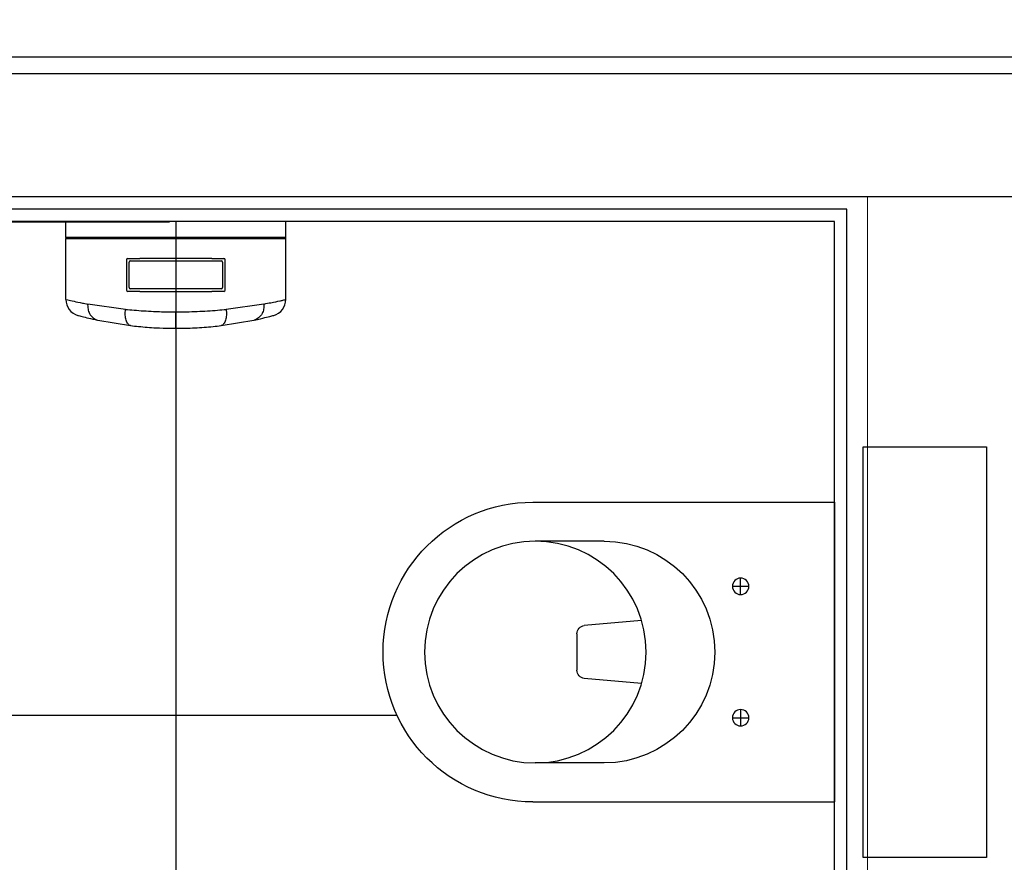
# Model space of a CAD drawing. Header units: centimetres. Extents: x -15121 to 30567, y -60641 to 0.
# Tile 244 of 256: x 10968 to 11088, y -24751 to -24648. Entities that reach past the tile are written whole.
import ezdxf

# ---------------------------------------------------------------- set-up
doc = ezdxf.new("R2010")
doc.units = ezdxf.units.CM
doc.header["$LTSCALE"] = 60
for name, color, linetype in [('A-----SZ', 8, 'Continuous'), ('AIKA podłoga wc pod meble', 8, 'Continuous'), ('AIKA sanitariaty', 7, 'Continuous'), ('AIKA TYNK', 5, 'Continuous'), ('AIKA widoki wymiarowanie', 7, 'Continuous'), ('AIKA widokowe', 7, 'Continuous'), ('AIKA ŚCIANA', 8, 'Continuous')]:
    doc.layers.add(name, color=color, linetype=linetype)
doc.layers.add('opisy', color=1, linetype='Continuous', lineweight=15)
doc.styles.add('wymiar', font='txt.shx', dxfattribs={"width": 0.6})
doc.dimstyles.new('Dwudziestka', dxfattribs={"dimtxt": 7, "dimasz": 0.7, "dimexe": 5, "dimexo": 0, "dimgap": 2.5, "dimtad": 1, "dimtoh": 1, "dimdec": 3, "dimrnd": 0.5, "dimdsep": 46, "dimtxsty": 'wymiar', "dimblk": 'znacznik', "dimcen": 0, "dimdle": 5, "dimse1": 1, "dimse2": 1, "dimclrd": 256, "dimclre": 256, "dimclrt": 256, "dimadec": 0, "dimazin": 0, "dimtfac": 0.4, "dimtdec": 3, "dimtix": 1, "dimtofl": 0, "dimtmove": 2, "dimatfit": 3, "dimldrblk": 'znacznik', "dimfxl": 1, "dimtolj": 1, "dimarcsym": 0})

# ---------------------------------------------------------------- blocks, each defined once
blk = doc.blocks.new('toaleta top')
at = {"layer": 'AIKA sanitariaty'}
for p, q in [((-18.25, 39.75), (-18.25, 3)), ((18.25, 39.75), (18.25, 3)), ((-13.5, 31.08), (-13.5, 39.45)), ((13.5, 31.08), (13.5, 39.45)), ((-2.22, 34.39), (2.22, 34.39)), ((-3.85, 26.52), (-3.22, 33.48)), ((3.85, 26.52), (3.22, 33.48)), ((-7, 14.44), (-9, 14.44)), ((-8, 15.44), (-8, 13.44)), ((7, 14.44), (9, 14.44)), ((8, 15.44), (8, 13.44)), ((-18.25, 3), (18.25, 3)), ((25, -0.5), (-25, -0.5)), ((-25, -0.5), (-25, -15.5)), ((25, -15.5), (25, -0.5)), ((-25, -15.5), (25, -15.5))]:
    blk.add_line(p, q, dxfattribs=at)
for centre, radius in [((0, 39.45), 13.5), ((-8, 14.44), 1), ((8, 14.44), 1)]:
    blk.add_circle(centre, radius, dxfattribs=at)
for centre, radius, start, end in [((0, 39.75), 18.25, 0, 180), ((-2.22, 33.39), 1, 90, 174.822), ((2.22, 33.39), 1, 5.178, 90), ((0, 31.08), 13.5, 180, 0)]:
    blk.add_arc(centre, radius, start, end, dxfattribs=at)
blk = doc.blocks.new('sl parawan')
at = {"color": 2}
for p, q in [((-23.52, 212.67), (-72.94, 212.67)), ((-58.1, 212.67), (-23.52, 212.67))]:
    blk.add_line(p, q, dxfattribs=at)
blk = doc.blocks.new('sl dozownik papieru rzut')
at = {"layer": 'AIKA sanitariaty'}
for p, q in [((13.4, 0), (-13.4, 0)), ((-13.4, -1.95), (-13.4, 0)), ((13.4, -1.95), (13.4, 0)), ((13.4, -1.95), (-13.4, -1.95)), ((-13.4, -2.05), (13.4, -2.05)), ((-13.4, -9.49), (-13.4, -2.05)), ((-13.35, -2), (13.35, -2)), ((13.4, -9.49), (13.4, -2.05)), ((-6, -4.65), (-6, -8.35)), ((-5.85, -4.5), (-4.39, -4.5)), ((4.39, -4.5), (-4.39, -4.5)), ((4.39, -4.5), (5.85, -4.5)), ((6, -8.35), (6, -4.65)), ((-5.7, -8.05), (-5.7, -4.95)), ((-5.55, -4.8), (5.58, -4.8)), ((5.7, -4.95), (5.7, -8.05)), ((5.55, -8.2), (-5.55, -8.2)), ((-4.39, -8.5), (-5.85, -8.5)), ((-4.39, -8.5), (4.39, -8.5)), ((5.85, -8.5), (4.39, -8.5)), ((-6.13, -10.69), (-10.73, -10.04)), ((10.73, -10.04), (6.13, -10.69)), ((0, -13), (0, -11)), ((-9.5, -12.01), (-5.51, -12.67)), ((5.51, -12.67), (9.5, -12.01))]:
    blk.add_line(p, q, dxfattribs=at)
for centre, radius, start, end in [((-13.35, -1.95), 0.05, 180, 270), ((-13.35, -2.05), 0.05, 90, 180), ((13.35, -1.95), 0.05, 270, 0), ((13.35, -2.05), 0.05, 0, 90), ((-5.85, -4.65), 0.15, 90, 180), ((5.85, -4.65), 0.15, 0, 90), ((-5.55, -4.95), 0.15, 90, 180), ((5.55, -4.95), 0.15, 0, 90), ((-5.85, -8.35), 0.15, 180, 270), ((-5.55, -8.05), 0.15, 180, 270), ((5.55, -8.05), 0.15, 270, 0), ((5.85, -8.35), 0.15, 270, 0), ((-11.4, -9.49), 2, 180, 254.9453), ((11.4, -9.49), 2, 285.0547, 0)]:
    blk.add_arc(centre, radius, start, end, dxfattribs=at)
for points, knots in [([(-13.4, -9.49), (-13.4, -9.49), (-13.32, -9.51), (-12.98, -9.59), (-12.73, -9.64), (-12.12, -9.77), (-11.78, -9.84), (-11.18, -9.96), (-10.96, -10), (-10.73, -10.04)], [719.365815, 719.365815, 719.365815, 719.365815, 741.542046, 741.542046, 763.718271, 763.718271, 782.93566, 782.93566, 792.832229, 792.832229, 792.832229, 792.832229]), ([(10.73, -10.04), (11.04, -9.98), (11.33, -9.93), (12.01, -9.8), (12.37, -9.72), (12.8, -9.63), (12.92, -9.6), (13.13, -9.55), (13.21, -9.54), (13.36, -9.5), (13.4, -9.49), (13.4, -9.49)], [645.89816, 645.89816, 645.89816, 645.89816, 659.198751, 659.198751, 681.041661, 681.041661, 692.345192, 692.345192, 703.648717, 703.648717, 719.365815, 719.365815, 719.365815, 719.365815]), ([(-10.73, -10.04), (-10.73, -10.04), (-10.73, -10.04), (-10.73, -10.05), (-10.73, -10.05), (-10.73, -10.07), (-10.73, -10.07), (-10.73, -10.09), (-10.73, -10.11), (-10.74, -10.14), (-10.74, -10.17), (-10.74, -10.25), (-10.73, -10.3), (-10.73, -10.45), (-10.71, -10.55), (-10.66, -10.85), (-10.59, -11.03), (-10.4, -11.41), (-10.26, -11.59), (-9.92, -11.86), (-9.73, -11.96), (-9.53, -12)], [-0.008999, -0.008999, -0.008999, -0.008999, 0, 0, 0.195131, 0.195131, 0.390205, 0.390205, 0.780355, 0.780355, 1.560665, 1.560665, 3.121408, 3.121408, 6.243965, 6.243965, 12.498055, 12.498055, 20.307105, 20.307105, 28.11533, 28.11533, 28.11533, 28.11533]), ([(-5.51, -12.67), (-5.63, -12.65), (-5.73, -12.58), (-5.92, -12.35), (-6, -12.19), (-6.11, -11.81), (-6.14, -11.61), (-6.17, -11.16), (-6.16, -10.93), (-6.13, -10.69), (-6.13, -10.69), (-6.13, -10.69)], [0, 0, 0, 0, 7.811334, 7.811334, 15.623566, 15.623566, 22.812435, 22.812435, 29.999926, 29.999926, 30.008028, 30.008028, 30.008028, 30.008028]), ([(-6.13, -10.69), (-5.79, -10.72), (-5.45, -10.76), (-4.32, -10.85), (-3.52, -10.9), (-2.07, -10.97), (-1.42, -10.99), (-0.51, -11), (-0.26, -11), (0, -11)], [665.068332, 665.068332, 665.068332, 665.068332, 674.873359, 674.873359, 696.15174, 696.15174, 712.840829, 712.840829, 719.36757, 719.36757, 719.36757, 719.36757]), ([(0, -11), (0.44, -11), (0.87, -11), (1.74, -10.98), (2.17, -10.96), (3.02, -10.93), (3.45, -10.9), (4.28, -10.85), (4.69, -10.82), (5.45, -10.76), (5.79, -10.72), (6.13, -10.69)], [719.36757, 719.36757, 719.36757, 719.36757, 730.491124, 730.491124, 741.614678, 741.614678, 752.738229, 752.738229, 763.861781, 763.861781, 773.666807, 773.666807, 773.666807, 773.666807]), ([(6.13, -10.69), (6.13, -10.69), (6.13, -10.69), (6.13, -10.7), (6.13, -10.7), (6.14, -10.72), (6.14, -10.73), (6.14, -10.75), (6.14, -10.76), (6.14, -10.81), (6.15, -10.84), (6.15, -10.93), (6.16, -10.98), (6.16, -11.16), (6.16, -11.27), (6.14, -11.61), (6.11, -11.81), (6, -12.19), (5.92, -12.35), (5.73, -12.58), (5.63, -12.65), (5.51, -12.67)], [-0.008087, -0.008087, -0.008087, -0.008087, 0, 0, 0.223897, 0.223897, 0.447699, 0.447699, 0.895311, 0.895311, 1.790581, 1.790581, 3.581414, 3.581414, 7.165142, 7.165142, 14.347918, 14.347918, 22.153528, 22.153528, 29.958241, 29.958241, 29.958241, 29.958241]), ([(10.73, -10.04), (10.73, -10.04), (10.73, -10.04), (10.74, -10.25), (10.73, -10.45), (10.66, -10.85), (10.59, -11.03), (10.4, -11.41), (10.26, -11.59), (9.92, -11.86), (9.73, -11.96), (9.53, -12)], [-0.008936, -0.008936, -0.008936, -0.008936, 0, 0, 6.258249, 6.258249, 12.51788, 12.51788, 20.330205, 20.330205, 28.1424, 28.1424, 28.1424, 28.1424]), ([(-11.92, -11.42), (-11.92, -11.42), (-11.84, -11.45), (-11.55, -11.52), (-11.32, -11.58), (-10.78, -11.72), (-10.47, -11.79), (-9.94, -11.91), (-9.74, -11.96), (-9.53, -12)], [719.365815, 719.365815, 719.365815, 719.365815, 741.542046, 741.542046, 763.718271, 763.718271, 782.93566, 782.93566, 793.101387, 793.101387, 793.101387, 793.101387]), ([(9.53, -12), (9.81, -11.94), (10.07, -11.88), (10.69, -11.74), (11, -11.66), (11.38, -11.57), (11.49, -11.54), (11.68, -11.49), (11.75, -11.47), (11.88, -11.44), (11.92, -11.42), (11.92, -11.42)], [645.629, 645.629, 645.629, 645.629, 659.198751, 659.198751, 681.041661, 681.041661, 692.345192, 692.345192, 703.648717, 703.648717, 719.365815, 719.365815, 719.365815, 719.365815]), ([(-9.53, -12), (-9.53, -12), (-9.52, -12), (-9.52, -12), (-9.51, -12), (-9.51, -12), (-9.5, -12.01), (-9.5, -12.01), (-9.5, -12.01), (-9.5, -12.01)], [125.169211, 125.169211, 125.169211, 125.169211, 125.262842, 125.262842, 125.558179, 125.558179, 125.889339, 125.889339, 126.290447, 126.290447, 126.290447, 126.290447]), ([(-5.51, -12.67), (-5.51, -12.67), (-5.51, -12.67), (-5.5, -12.67), (-5.5, -12.67), (-5.5, -12.67)], [25.154736, 25.154736, 25.154736, 25.154736, 25.2068571, 25.2068571, 25.5412471, 25.5412471, 25.5412471, 25.5412471]), ([(-5.5, -12.67), (-5.18, -12.71), (-4.86, -12.74), (-3.85, -12.84), (-3.14, -12.9), (-1.84, -12.97), (-1.26, -12.99), (-0.45, -13), (-0.23, -13), (0, -13)], [664.576978, 664.576978, 664.576978, 664.576978, 674.873359, 674.873359, 696.15174, 696.15174, 712.840829, 712.840829, 719.36757, 719.36757, 719.36757, 719.36757]), ([(0, -13), (0.39, -13), (0.78, -13), (1.55, -12.98), (1.93, -12.96), (2.69, -12.92), (3.07, -12.9), (3.81, -12.84), (4.17, -12.81), (4.86, -12.74), (5.18, -12.71), (5.5, -12.67)], [719.36757, 719.36757, 719.36757, 719.36757, 730.491124, 730.491124, 741.614678, 741.614678, 752.738229, 752.738229, 763.861781, 763.861781, 774.158161, 774.158161, 774.158161, 774.158161]), ([(5.5, -12.67), (5.5, -12.67), (5.5, -12.67), (5.51, -12.67), (5.51, -12.67), (5.51, -12.67)], [0, 0, 0, 0, 0.3582778, 0.3582778, 0.4217256, 0.4217256, 0.4217256, 0.4217256]), ([(9.5, -12.01), (9.5, -12.01), (9.5, -12.01), (9.51, -12), (9.51, -12), (9.52, -12), (9.52, -12), (9.53, -12)], [0, 0, 0, 0, 0.4713843, 0.4713843, 0.7522977, 0.7522977, 0.8768388, 0.8768388, 0.8768388, 0.8768388])]:
    blk.add_open_spline(points, degree=3, knots=knots, dxfattribs=at)
blk = doc.blocks.new('znacznik')
at = {"color": 0}
for points in [[(0, -5), (0, 5)], [(-4, 0), (4, 0)]]:
    blk.add_lwpolyline(points, dxfattribs=at)
at = {"color": 1}
blk.add_lwpolyline([(-2.12, -2.12), (2.12, 2.12)], dxfattribs=at)
blk = doc.blocks.new('*D6529')
at = {"layer": 'AIKA widoki wymiarowanie', "lineweight": -2, "transparency": 16777216}
blk.add_line((10953.02, -24638.28), (10986.77, -24638.28), dxfattribs=at)
at = {"layer": 'Defpoints', "color": 0, "transparency": 16777216}
for p in [(10987.47, -24638.28), (10987.47, -24672.8), (10952.32, -24678.37)]:
    blk.add_point(p, dxfattribs=at)
at = {"layer": 'AIKA widoki wymiarowanie', "lineweight": -2, "transparency": 16777216, "xscale": 0.7, "yscale": 0.7, "zscale": 0.7, "rotation": 180}
blk.add_blockref('znacznik', (10952.32, -24638.28), dxfattribs=at)
at = {"layer": 'AIKA widoki wymiarowanie', "lineweight": -2, "transparency": 16777216, "xscale": 0.7, "yscale": 0.7, "zscale": 0.7}
blk.add_blockref('znacznik', (10987.47, -24638.28), dxfattribs=at)
at = {"layer": 'AIKA widoki wymiarowanie', "transparency": 16777216, "insert": (10969.89, -24632.28), "char_height": 7, "attachment_point": 5, "style": 'wymiar'}
blk.add_mtext('\\A1;35', dxfattribs=at)
blk = doc.blocks.new('*D6530')
at = {"layer": 'AIKA widoki wymiarowanie', "lineweight": -2, "transparency": 16777216}
blk.add_line((10988.17, -24638.28), (11066.97, -24638.28), dxfattribs=at)
at = {"layer": 'Defpoints', "color": 0, "transparency": 16777216}
for p in [(11067.67, -24638.28), (10987.47, -24672.8), (11067.67, -24678.19)]:
    blk.add_point(p, dxfattribs=at)
at = {"layer": 'AIKA widoki wymiarowanie', "lineweight": -2, "transparency": 16777216, "xscale": 0.7, "yscale": 0.7, "zscale": 0.7, "rotation": 180}
blk.add_blockref('znacznik', (10987.47, -24638.28), dxfattribs=at)
at = {"layer": 'AIKA widoki wymiarowanie', "lineweight": -2, "transparency": 16777216, "xscale": 0.7, "yscale": 0.7, "zscale": 0.7}
blk.add_blockref('znacznik', (11067.67, -24638.28), dxfattribs=at)
at = {"layer": 'AIKA widoki wymiarowanie', "transparency": 16777216, "insert": (11027.57, -24632.28), "char_height": 7, "attachment_point": 5, "style": 'wymiar'}
blk.add_mtext('\\A1;80', dxfattribs=at)
blk = doc.blocks.new('*D6531')
at = {"layer": 'AIKA widoki wymiarowanie', "lineweight": -2, "transparency": 16777216}
for p, q in [((11066.97, -24638.28), (11066.27, -24638.28)), ((11069.87, -24638.28), (11070.57, -24638.28))]:
    blk.add_line(p, q, dxfattribs=at)
at = {"layer": 'Defpoints', "color": 0, "transparency": 16777216}
for p in [(11069.17, -24638.28), (11069.17, -24676.44), (11067.67, -24678.19)]:
    blk.add_point(p, dxfattribs=at)
at = {"layer": 'AIKA widoki wymiarowanie', "lineweight": -2, "transparency": 16777216, "xscale": 0.7, "yscale": 0.7, "zscale": 0.7}
blk.add_blockref('znacznik', (11067.67, -24638.28), dxfattribs=at)
at = {"layer": 'AIKA widoki wymiarowanie', "lineweight": -2, "transparency": 16777216, "xscale": 0.7, "yscale": 0.7, "zscale": 0.7, "rotation": 180}
blk.add_blockref('znacznik', (11069.17, -24638.28), dxfattribs=at)
at = {"layer": 'AIKA widoki wymiarowanie', "transparency": 16777216, "insert": (11068.42, -24632.28), "char_height": 7, "attachment_point": 5, "style": 'wymiar'}
blk.add_mtext('\\A1;1.5', dxfattribs=at)
blk = doc.blocks.new('*D6538')
at = {"layer": 'AIKA widoki wymiarowanie', "lineweight": -2, "transparency": 16777216}
blk.add_line((10953.02, -24618.15), (11066.97, -24618.15), dxfattribs=at)
at = {"layer": 'Defpoints', "color": 0, "transparency": 16777216}
for p in [(11067.67, -24618.15), (10952.32, -24678.37), (11067.67, -24678.19)]:
    blk.add_point(p, dxfattribs=at)
at = {"layer": 'AIKA widoki wymiarowanie', "lineweight": -2, "transparency": 16777216, "xscale": 0.7, "yscale": 0.7, "zscale": 0.7, "rotation": 180}
blk.add_blockref('znacznik', (10952.32, -24618.15), dxfattribs=at)
at = {"layer": 'AIKA widoki wymiarowanie', "lineweight": -2, "transparency": 16777216, "xscale": 0.7, "yscale": 0.7, "zscale": 0.7}
blk.add_blockref('znacznik', (11067.67, -24618.15), dxfattribs=at)
at = {"layer": 'AIKA widoki wymiarowanie', "transparency": 16777216, "insert": (11009.99, -24612.15), "char_height": 7, "attachment_point": 5, "style": 'wymiar'}
blk.add_mtext('\\A1;115.5', dxfattribs=at)
blk = doc.blocks.new('*D6539')
at = {"layer": 'AIKA widoki wymiarowanie', "lineweight": -2, "transparency": 16777216}
for p, q in [((11066.97, -24618.15), (11066.27, -24618.15)), ((11069.87, -24618.15), (11070.57, -24618.15))]:
    blk.add_line(p, q, dxfattribs=at)
at = {"layer": 'Defpoints', "color": 0, "transparency": 16777216}
for p in [(11069.17, -24618.15), (11067.67, -24678.19), (11069.17, -24679.28)]:
    blk.add_point(p, dxfattribs=at)
at = {"layer": 'AIKA widoki wymiarowanie', "lineweight": -2, "transparency": 16777216, "xscale": 0.7, "yscale": 0.7, "zscale": 0.7}
blk.add_blockref('znacznik', (11067.67, -24618.15), dxfattribs=at)
at = {"layer": 'AIKA widoki wymiarowanie', "lineweight": -2, "transparency": 16777216, "xscale": 0.7, "yscale": 0.7, "zscale": 0.7, "rotation": 180}
blk.add_blockref('znacznik', (11069.17, -24618.15), dxfattribs=at)
at = {"layer": 'AIKA widoki wymiarowanie', "transparency": 16777216, "insert": (11068.42, -24612.15), "char_height": 7, "attachment_point": 5, "style": 'wymiar'}
blk.add_mtext('\\A1;1.5', dxfattribs=at)
blk = doc.blocks.new('*D6541')
at = {"layer": 'AIKA widoki wymiarowanie', "lineweight": -2, "transparency": 16777216}
blk.add_line((10488.87, -24601.45), (11066.97, -24601.45), dxfattribs=at)
at = {"layer": 'Defpoints', "color": 0, "transparency": 16777216}
for p in [(11067.67, -24601.45), (10488.17, -24685.02), (11067.67, -24685.2)]:
    blk.add_point(p, dxfattribs=at)
at = {"layer": 'AIKA widoki wymiarowanie', "lineweight": -2, "transparency": 16777216, "xscale": 0.7, "yscale": 0.7, "zscale": 0.7, "rotation": 180}
blk.add_blockref('znacznik', (10488.17, -24601.45), dxfattribs=at)
at = {"layer": 'AIKA widoki wymiarowanie', "lineweight": -2, "transparency": 16777216, "xscale": 0.7, "yscale": 0.7, "zscale": 0.7}
blk.add_blockref('znacznik', (11067.67, -24601.45), dxfattribs=at)
at = {"layer": 'AIKA widoki wymiarowanie', "transparency": 16777216, "insert": (10777.92, -24595.45), "char_height": 7, "attachment_point": 5, "style": 'wymiar'}
blk.add_mtext('\\A1;579.5', dxfattribs=at)
blk = doc.blocks.new('*D6542')
at = {"layer": 'AIKA widoki wymiarowanie', "lineweight": -2, "transparency": 16777216}
for p, q in [((11066.97, -24601.45), (11066.27, -24601.45)), ((11069.87, -24601.45), (11070.57, -24601.45))]:
    blk.add_line(p, q, dxfattribs=at)
at = {"layer": 'Defpoints', "color": 0, "transparency": 16777216}
for p in [(11069.17, -24601.45), (11067.67, -24685.2), (11069.17, -24685)]:
    blk.add_point(p, dxfattribs=at)
at = {"layer": 'AIKA widoki wymiarowanie', "lineweight": -2, "transparency": 16777216, "xscale": 0.7, "yscale": 0.7, "zscale": 0.7}
blk.add_blockref('znacznik', (11067.67, -24601.45), dxfattribs=at)
at = {"layer": 'AIKA widoki wymiarowanie', "lineweight": -2, "transparency": 16777216, "xscale": 0.7, "yscale": 0.7, "zscale": 0.7, "rotation": 180}
blk.add_blockref('znacznik', (11069.17, -24601.45), dxfattribs=at)
at = {"layer": 'AIKA widoki wymiarowanie', "transparency": 16777216, "insert": (11068.42, -24595.45), "char_height": 7, "attachment_point": 5, "style": 'wymiar'}
blk.add_mtext('\\A1;1.5', dxfattribs=at)
blk = doc.blocks.new('*D6543')
at = {"layer": 'AIKA widoki wymiarowanie', "lineweight": -2, "transparency": 16777216}
for p, q in [((11142.8, -24670.6), (11142.8, -24669.9)), ((11142.8, -24673.5), (11142.8, -24674.2))]:
    blk.add_line(p, q, dxfattribs=at)
at = {"layer": 'Defpoints', "color": 0, "transparency": 16777216}
for p in [(11061.45, -24671.3), (11061.45, -24672.8), (11142.8, -24672.8)]:
    blk.add_point(p, dxfattribs=at)
at = {"layer": 'AIKA widoki wymiarowanie', "lineweight": -2, "transparency": 16777216, "xscale": 0.7, "yscale": 0.7, "zscale": 0.7}
for p, rotation in [((11142.8, -24671.3), 270), ((11142.8, -24672.8), 90)]:
    blk.add_blockref('znacznik', p, dxfattribs=dict(at, rotation=rotation))
at = {"layer": 'AIKA widoki wymiarowanie', "transparency": 16777216, "insert": (11136.8, -24672.05), "char_height": 7, "attachment_point": 5, "rotation": 90, "style": 'wymiar'}
blk.add_mtext('\\A1;1.5', dxfattribs=at)
blk = doc.blocks.new('*D6544')
at = {"layer": 'AIKA widoki wymiarowanie', "lineweight": -2, "transparency": 16777216}
blk.add_line((11142.8, -24673.5), (11142.8, -24724.51), dxfattribs=at)
at = {"layer": 'Defpoints', "color": 0, "transparency": 16777216}
for p in [(11061.45, -24672.8), (11067.67, -24725.21), (11142.8, -24725.21)]:
    blk.add_point(p, dxfattribs=at)
at = {"layer": 'AIKA widoki wymiarowanie', "lineweight": -2, "transparency": 16777216, "xscale": 0.7, "yscale": 0.7, "zscale": 0.7}
for p, rotation in [((11142.8, -24672.8), 90), ((11142.8, -24725.21), 270)]:
    blk.add_blockref('znacznik', p, dxfattribs=dict(at, rotation=rotation))
at = {"layer": 'AIKA widoki wymiarowanie', "transparency": 16777216, "insert": (11136.8, -24699.01), "char_height": 7, "attachment_point": 5, "rotation": 90, "style": 'wymiar'}
blk.add_mtext('\\A1;52.5', dxfattribs=at)
blk = doc.blocks.new('*D6545')
at = {"layer": 'AIKA widoki wymiarowanie', "lineweight": -2, "transparency": 16777216}
blk.add_line((11142.8, -24725.91), (11142.8, -24777.08), dxfattribs=at)
at = {"layer": 'Defpoints', "color": 0, "transparency": 16777216}
for p in [(11067.67, -24725.21), (11055.56, -24777.78), (11142.8, -24777.78)]:
    blk.add_point(p, dxfattribs=at)
at = {"layer": 'AIKA widoki wymiarowanie', "lineweight": -2, "transparency": 16777216, "xscale": 0.7, "yscale": 0.7, "zscale": 0.7}
for p, rotation in [((11142.8, -24725.21), 90), ((11142.8, -24777.78), 270)]:
    blk.add_blockref('znacznik', p, dxfattribs=dict(at, rotation=rotation))
at = {"layer": 'AIKA widoki wymiarowanie', "transparency": 16777216, "insert": (11136.8, -24751.5), "char_height": 7, "attachment_point": 5, "rotation": 90, "style": 'wymiar'}
blk.add_mtext('\\A1;52.5', dxfattribs=at)
blk = doc.blocks.new('*D6556')
at = {"layer": 'AIKA widoki wymiarowanie', "lineweight": -2, "transparency": 16777216}
for p, q in [((11162.01, -24670.6), (11162.01, -24669.9)), ((11162.01, -24673.5), (11162.01, -24674.2))]:
    blk.add_line(p, q, dxfattribs=at)
at = {"layer": 'Defpoints', "color": 0, "transparency": 16777216}
for p in [(11049.4, -24671.3), (11049.4, -24672.8), (11162.01, -24672.8)]:
    blk.add_point(p, dxfattribs=at)
at = {"layer": 'AIKA widoki wymiarowanie', "lineweight": -2, "transparency": 16777216, "xscale": 0.7, "yscale": 0.7, "zscale": 0.7}
for p, rotation in [((11162.01, -24671.3), 270), ((11162.01, -24672.8), 90)]:
    blk.add_blockref('znacznik', p, dxfattribs=dict(at, rotation=rotation))
at = {"layer": 'AIKA widoki wymiarowanie', "transparency": 16777216, "insert": (11156.01, -24672.05), "char_height": 7, "attachment_point": 5, "rotation": 90, "style": 'wymiar'}
blk.add_mtext('\\A1;1.5', dxfattribs=at)
blk = doc.blocks.new('*D6557')
at = {"layer": 'AIKA widoki wymiarowanie', "lineweight": -2, "transparency": 16777216}
blk.add_line((11162.01, -24673.5), (11162.01, -24777.08), dxfattribs=at)
at = {"layer": 'Defpoints', "color": 0, "transparency": 16777216}
for p in [(11049.4, -24672.8), (11057.93, -24777.78), (11162.01, -24777.78)]:
    blk.add_point(p, dxfattribs=at)
at = {"layer": 'AIKA widoki wymiarowanie', "lineweight": -2, "transparency": 16777216, "xscale": 0.7, "yscale": 0.7, "zscale": 0.7}
for p, rotation in [((11162.01, -24672.8), 90), ((11162.01, -24777.78), 270)]:
    blk.add_blockref('znacznik', p, dxfattribs=dict(at, rotation=rotation))
at = {"layer": 'AIKA widoki wymiarowanie', "transparency": 16777216, "insert": (11156.01, -24725.29), "char_height": 7, "attachment_point": 5, "rotation": 90, "style": 'wymiar'}
blk.add_mtext('\\A1;105', dxfattribs=at)
blk = doc.blocks.new('*D6311')
at = {"layer": 'AIKA widoki wymiarowanie', "lineweight": -2, "transparency": 16777216}
for p, q in [((11182.87, -24670.6), (11182.87, -24669.9)), ((11182.87, -24673.5), (11182.87, -24674.2))]:
    blk.add_line(p, q, dxfattribs=at)
at = {"layer": 'Defpoints', "color": 0, "transparency": 16777216}
for p in [(11061.45, -24671.3), (11061.45, -24672.8), (11182.87, -24672.8)]:
    blk.add_point(p, dxfattribs=at)
at = {"layer": 'AIKA widoki wymiarowanie', "lineweight": -2, "transparency": 16777216, "xscale": 0.7, "yscale": 0.7, "zscale": 0.7}
for p, rotation in [((11182.87, -24671.3), 270), ((11182.87, -24672.8), 90)]:
    blk.add_blockref('znacznik', p, dxfattribs=dict(at, rotation=rotation))
at = {"layer": 'AIKA widoki wymiarowanie', "transparency": 16777216, "insert": (11176.87, -24672.05), "char_height": 7, "attachment_point": 5, "rotation": 90, "style": 'wymiar'}
blk.add_mtext('\\A1;1.5', dxfattribs=at)
blk = doc.blocks.new('*D6312')
at = {"layer": 'AIKA widoki wymiarowanie', "lineweight": -2, "transparency": 16777216}
blk.add_line((11182.87, -24673.5), (11182.87, -25096.1), dxfattribs=at)
at = {"layer": 'Defpoints', "color": 0, "transparency": 16777216}
for p in [(11061.45, -24672.8), (11067.67, -25096.8), (11182.87, -25096.8)]:
    blk.add_point(p, dxfattribs=at)
at = {"layer": 'AIKA widoki wymiarowanie', "lineweight": -2, "transparency": 16777216, "xscale": 0.7, "yscale": 0.7, "zscale": 0.7}
for p, rotation in [((11182.87, -24672.8), 90), ((11182.87, -25096.8), 270)]:
    blk.add_blockref('znacznik', p, dxfattribs=dict(at, rotation=rotation))
at = {"layer": 'AIKA widoki wymiarowanie', "transparency": 16777216, "insert": (11176.87, -24884.8), "char_height": 7, "attachment_point": 5, "rotation": 90, "style": 'wymiar'}
blk.add_mtext('\\A1;424', dxfattribs=at)

msp = doc.modelspace()

# ---------------------------------------------------------------- linework, layer by layer
at = {"layer": 'A-----SZ'}
msp.add_line((11116.4506, -24654.8018), (10653.6671, -24654.8018), dxfattribs=at)
at = {"layer": 'AIKA podłoga wc pod meble'}
for p, q in [((10987.4672, -25096.8018), (10987.4672, -24672.8018)), ((10987.4672, -25096.8018), (10987.4672, -24672.8018)), ((11014.3909, -24732.9572), (10533.1672, -24732.9572))]:
    msp.add_line(p, q, dxfattribs=at)
at = {"layer": 'AIKA TYNK'}
for p, q in [((11116.4506, -24652.8018), (10653.6671, -24652.8018)), ((11069.1672, -24671.3018), (10747.8304, -24671.3018)), ((11069.1672, -25098.3018), (11069.1672, -24671.3018))]:
    msp.add_line(p, q, dxfattribs=at)
at = {"layer": 'AIKA widokowe'}
for p, q in [((11067.6672, -24672.8018), (10749.3304, -24672.8018)), ((11067.6672, -25096.8018), (11067.6672, -24672.8018))]:
    msp.add_line(p, q, dxfattribs=at)
at = {"layer": 'AIKA ŚCIANA'}
for p, q in [((11116.4506, -24669.8018), (10653.6671, -24669.8018)), ((11069.1672, -25099.8358), (11069.1672, -24671.3018))]:
    msp.add_line(p, q, dxfattribs=at)
at = {"layer": 'opisy', "color": 8}
msp.add_line((11071.6672, -25099.8358), (11071.6672, -24669.8018), dxfattribs=at)

# ---------------------------------------------------------------- block references
at = {"layer": 'AIKA sanitariaty', "color": 8}
msp.add_blockref('sl dozownik papieru rzut', (10987.4269, -24672.8018), dxfattribs=at)
at = {"layer": 'AIKA sanitariaty', "color": 8, "xscale": -1, "rotation": 90}
msp.add_blockref('toaleta top', (11070.6672, -24725.2148), dxfattribs=at)
at = {"layer": 'AIKA widokowe', "color": 8}
msp.add_blockref('sl parawan', (11010.1672, -24885.5008), dxfattribs=at)

# ---------------------------------------------------------------- dimensions: what is measured, and where the dimension line sits
at = {"layer": 'AIKA widoki wymiarowanie'}
for base, p1, p2, picture, middle in [((11067.6672, -24601.4451), (10488.1672, -24685.019), (11067.6672, -24685.1988), '*D6541', (10777.9172, -24595.4451)), ((11069.1672, -24601.4451), (11067.6672, -24685.1988), (11069.1672, -24685.0045), '*D6542', (11068.4172, -24595.4451)), ((11067.6672, -24618.1502), (10952.3172, -24678.3663), (11067.6672, -24678.1877), '*D6538', (11009.9922, -24612.1502)), ((11069.1672, -24618.1502), (11067.6672, -24678.1877), (11069.1672, -24679.2834), '*D6539', (11068.4172, -24612.1502)), ((10987.4672, -24638.2817), (10952.3172, -24678.3663), (10987.4672, -24672.8018), '*D6529', (10969.8922, -24632.2817)), ((11067.6672, -24638.2817), (10987.4672, -24672.8018), (11067.6672, -24678.1877), '*D6530', (11027.5672, -24632.2817)), ((11069.1672, -24638.2817), (11067.6672, -24678.1877), (11069.1672, -24676.4351), '*D6531', (11068.4172, -24632.2817))]:
    dim = msp.add_linear_dim(base=base, p1=p1, p2=p2, dimstyle='Dwudziestka', dxfattribs=at)
    dim.commit()
    dim.dimension.update_dxf_attribs({"geometry": picture, "text_midpoint": middle})
for base, p1, p2, picture, middle in [((11162.0132, -24672.8018), (11049.3992, -24671.3018), (11049.3992, -24672.8018), '*D6556', (11156.0132, -24672.0518)), ((11142.804, -24672.8018), (11061.4512, -24671.3018), (11061.4512, -24672.8018), '*D6543', (11136.804, -24672.0518)), ((11182.8704, -24672.8018), (11061.4512, -24671.3018), (11061.4512, -24672.8018), '*D6311', (11176.8704, -24672.0518)), ((11162.0132, -24777.7768), (11049.3992, -24672.8018), (11057.9272, -24777.7768), '*D6557', (11156.0132, -24725.2893)), ((11142.804, -24725.2148), (11061.4512, -24672.8018), (11067.6672, -24725.2148), '*D6544', (11136.804, -24699.0083)), ((11182.8704, -25096.8018), (11061.4512, -24672.8018), (11067.6672, -25096.8018), '*D6312', (11176.8704, -24884.8018)), ((11142.804, -24777.7768), (11067.6672, -24725.2148), (11055.5609, -24777.7768), '*D6545', (11136.804, -24751.4958))]:
    dim = msp.add_linear_dim(base=base, p1=p1, p2=p2, angle=90, dimstyle='Dwudziestka', dxfattribs=at)
    dim.commit()
    dim.dimension.update_dxf_attribs({"geometry": picture, "text_midpoint": middle})

doc.saveas('drawing.dxf')
